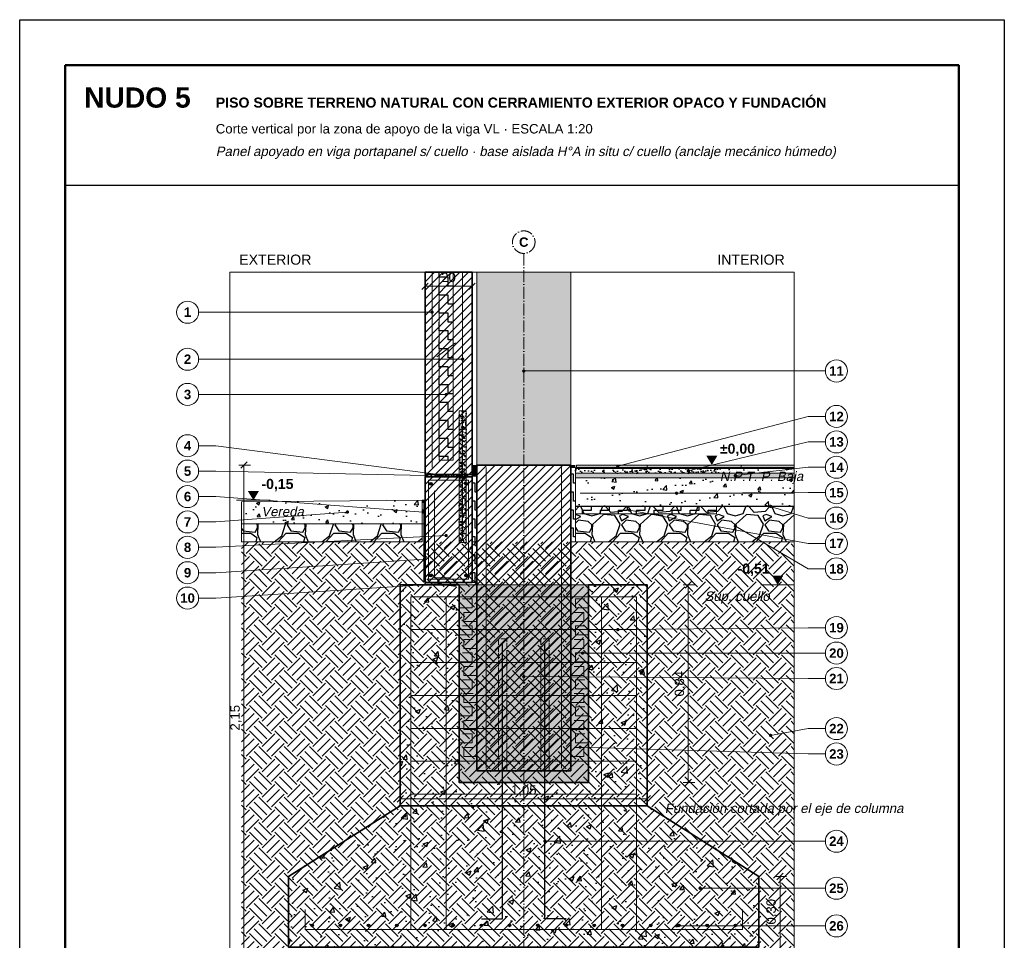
# Model space of a CAD drawing. Header units: millimetres. Extents: x 6 to 4194, y 6 to 5934.
# Tile 2 of 2: x 6 to 4194, y 2018 to 5934. Entities that reach past the tile are written whole.
import ezdxf
from ezdxf.enums import TextEntityAlignment as Align

# ---------------------------------------------------------------- set-up
doc = ezdxf.new("R2010")
doc.units = ezdxf.units.MM
doc.header["$LTSCALE"] = 20
doc.linetypes.add('DASHDOT', pattern=[3.556, 2.54, -0.508, 0, -0.508])
doc.linetypes.add('DASHED', pattern=[1.524, 1.27, -0.254])
for name, color, linetype in [('A-AISLACION-EPS', 50, 'Continuous'), ('A-ARMADURAS', 14, 'Continuous'), ('A-BARRERAS-MEMBRANAS', 7, 'Continuous'), ('A-CONTORNOS', 7, 'Continuous'), ('A-GROUT', 251, 'Continuous'), ('A-HORMIGON-INSITU', 33, 'Continuous'), ('A-HORMIGON-PREMOLDEADO', 8, 'Continuous'), ('A-HORMIGON-SIMPLE', 9, 'Continuous'), ('A-MORTERO-CARPETAS', 252, 'Continuous'), ('A-NEOPRENO-SELLADORES', 7, 'Continuous'), ('A-PROYECCION-OCULTO', 8, 'DASHED'), ('A-SOLADOS', 31, 'Continuous'), ('A-TERRENO', 32, 'Continuous'), ('A-TOSCA', 42, 'Continuous'), ('A-VISTA', 8, 'Continuous'), ('X-COTAS', 3, 'Continuous'), ('X-EJES', 1, 'DASHDOT'), ('X-MARCO', 7, 'Continuous'), ('X-NIVELES', 7, 'Continuous'), ('X-REFERENCIAS', 1, 'Continuous'), ('X-TEXTOS', 7, 'Continuous')]:
    doc.layers.add(name, color=color, linetype=linetype)
doc.styles.add('ARIAL', font='arial.ttf')
doc.styles.add('ARIAL-B', font='arialbd.ttf')

msp = doc.modelspace()

# ---------------------------------------------------------------- hatches: boundary and pattern name
at = {"layer": 'A-AISLACION-EPS'}
h = msp.add_hatch(dxfattribs=at)
h.set_pattern_fill('ZIGZAG', color=256, scale=6, angle=90)
h.paths.add_polyline_path([(1790, 4860), (1790, 4060), (1850, 4060), (1850, 4860)])
h = msp.add_hatch(dxfattribs=at)
h.set_pattern_fill('ZIGZAG', color=256, scale=6, angle=90)
h.paths.add_polyline_path([(1930, 3713), (1950, 3713), (1950, 4030), (1930, 4030)])
h = msp.add_hatch(dxfattribs=at)
h.set_pattern_fill('ZIGZAG', color=256, scale=6, angle=90)
h.paths.add_polyline_path([(2350, 3713), (2370, 3713), (2370, 4030), (2350, 4030)])
h = msp.add_hatch(dxfattribs=at)
h.set_pattern_fill('ZIGZAG', color=256, scale=6, angle=90)
h.paths.add_polyline_path([(1718, 3790), (1726, 3790), (1726, 3890), (1718, 3890)])
h = msp.add_hatch(dxfattribs=at)
h.set_pattern_fill('ZIGZAG', color=256, scale=6)
h.paths.add_polyline_path([(2370, 3833), (2970, 3833), (2970, 3863), (2370, 3863)])
h = msp.add_hatch(dxfattribs=at)
h.set_pattern_fill('ZIGZAG', color=256, scale=6, angle=90)
h.paths.add_polyline_path([(1930, 3540), (1950, 3540), (1950, 3713), (1930, 3713)])
at = {"layer": 'A-ARMADURAS'}
h = msp.add_hatch(color=256, dxfattribs=at)
h.dxf.hatch_style = 1
h.paths.add_polyline_path([(1761, 3960), (1760.7, 3961.9), (1759.9, 3963.5), (1758.5, 3964.9), (1756.9, 3965.7), (1755, 3966), (1753.1, 3965.7), (1751.5, 3964.9), (1750.1, 3963.5), (1749.3, 3961.9), (1749, 3960), (1749.3, 3958.1), (1750.1, 3956.5), (1751.5, 3955.1), (1753.1, 3954.3), (1755, 3954), (1756.9, 3954.3), (1758.5, 3955.1), (1759.9, 3956.5), (1760.7, 3958.1)])
h = msp.add_hatch(color=256, dxfattribs=at)
h.dxf.hatch_style = 1
h.paths.add_polyline_path([(1911, 3960), (1910.7, 3961.9), (1909.9, 3963.5), (1908.5, 3964.9), (1906.9, 3965.7), (1905, 3966), (1903.1, 3965.7), (1901.5, 3964.9), (1900.1, 3963.5), (1899.3, 3961.9), (1899, 3960), (1899.3, 3958.1), (1900.1, 3956.5), (1901.5, 3955.1), (1903.1, 3954.3), (1905, 3954), (1906.9, 3954.3), (1908.5, 3955.1), (1909.9, 3956.5), (1910.7, 3958.1)])
h = msp.add_hatch(color=256, dxfattribs=at)
h.dxf.hatch_style = 1
h.paths.add_polyline_path([(1761, 3570), (1760.7, 3571.9), (1759.9, 3573.5), (1758.5, 3574.9), (1756.9, 3575.7), (1755, 3576), (1753.1, 3575.7), (1751.5, 3574.9), (1750.1, 3573.5), (1749.3, 3571.9), (1749, 3570), (1749.3, 3568.1), (1750.1, 3566.5), (1751.5, 3565.1), (1753.1, 3564.3), (1755, 3564), (1756.9, 3564.3), (1758.5, 3565.1), (1759.9, 3566.5), (1760.7, 3568.1)])
h = msp.add_hatch(color=256, dxfattribs=at)
h.dxf.hatch_style = 1
h.paths.add_polyline_path([(1911, 3570), (1910.7, 3571.9), (1909.9, 3573.5), (1908.5, 3574.9), (1906.9, 3575.7), (1905, 3576), (1903.1, 3575.7), (1901.5, 3574.9), (1900.1, 3573.5), (1899.3, 3571.9), (1899, 3570), (1899.3, 3568.1), (1900.1, 3566.5), (1901.5, 3565.1), (1903.1, 3564.3), (1905, 3564), (1906.9, 3564.3), (1908.5, 3565.1), (1909.9, 3566.5), (1910.7, 3568.1)])
h = msp.add_hatch(color=256, dxfattribs=at)
h.dxf.hatch_style = 1
h.paths.add_polyline_path([(1255.6, 2082), (1255.3, 2083.7), (1254.5, 2085.3), (1253.3, 2086.5), (1251.7, 2087.3), (1250, 2087.6), (1248.3, 2087.3), (1246.7, 2086.5), (1245.5, 2085.3), (1244.7, 2083.7), (1244.4, 2082), (1244.7, 2080.3), (1245.5, 2078.7), (1246.7, 2077.5), (1248.3, 2076.7), (1250, 2076.4), (1251.7, 2076.7), (1253.3, 2077.5), (1254.5, 2078.7), (1255.3, 2080.3)])
h = msp.add_hatch(color=256, dxfattribs=at)
h.dxf.hatch_style = 1
h.paths.add_polyline_path([(1375.6, 2082), (1375.3, 2083.7), (1374.5, 2085.3), (1373.3, 2086.5), (1371.7, 2087.3), (1370, 2087.6), (1368.3, 2087.3), (1366.7, 2086.5), (1365.5, 2085.3), (1364.7, 2083.7), (1364.4, 2082), (1364.7, 2080.3), (1365.5, 2078.7), (1366.7, 2077.5), (1368.3, 2076.7), (1370, 2076.4), (1371.7, 2076.7), (1373.3, 2077.5), (1374.5, 2078.7), (1375.3, 2080.3)])
h = msp.add_hatch(color=256, dxfattribs=at)
h.dxf.hatch_style = 1
h.paths.add_polyline_path([(1495.6, 2082), (1495.3, 2083.7), (1494.5, 2085.3), (1493.3, 2086.5), (1491.7, 2087.3), (1490, 2087.6), (1488.3, 2087.3), (1486.7, 2086.5), (1485.5, 2085.3), (1484.7, 2083.7), (1484.4, 2082), (1484.7, 2080.3), (1485.5, 2078.7), (1486.7, 2077.5), (1488.3, 2076.7), (1490, 2076.4), (1491.7, 2076.7), (1493.3, 2077.5), (1494.5, 2078.7), (1495.3, 2080.3)])
h = msp.add_hatch(color=256, dxfattribs=at)
h.dxf.hatch_style = 1
h.paths.add_polyline_path([(1615.6, 2082), (1615.3, 2083.7), (1614.5, 2085.3), (1613.3, 2086.5), (1611.7, 2087.3), (1610, 2087.6), (1608.3, 2087.3), (1606.7, 2086.5), (1605.5, 2085.3), (1604.7, 2083.7), (1604.4, 2082), (1604.7, 2080.3), (1605.5, 2078.7), (1606.7, 2077.5), (1608.3, 2076.7), (1610, 2076.4), (1611.7, 2076.7), (1613.3, 2077.5), (1614.5, 2078.7), (1615.3, 2080.3)])
h = msp.add_hatch(color=256, dxfattribs=at)
h.dxf.hatch_style = 1
h.paths.add_polyline_path([(1735.6, 2082), (1735.3, 2083.7), (1734.5, 2085.3), (1733.3, 2086.5), (1731.7, 2087.3), (1730, 2087.6), (1728.3, 2087.3), (1726.7, 2086.5), (1725.5, 2085.3), (1724.7, 2083.7), (1724.4, 2082), (1724.7, 2080.3), (1725.5, 2078.7), (1726.7, 2077.5), (1728.3, 2076.7), (1730, 2076.4), (1731.7, 2076.7), (1733.3, 2077.5), (1734.5, 2078.7), (1735.3, 2080.3)])
h = msp.add_hatch(color=256, dxfattribs=at)
h.dxf.hatch_style = 1
h.paths.add_polyline_path([(1855.6, 2082), (1855.3, 2083.7), (1854.5, 2085.3), (1853.3, 2086.5), (1851.7, 2087.3), (1850, 2087.6), (1848.3, 2087.3), (1846.7, 2086.5), (1845.5, 2085.3), (1844.7, 2083.7), (1844.4, 2082), (1844.7, 2080.3), (1845.5, 2078.7), (1846.7, 2077.5), (1848.3, 2076.7), (1850, 2076.4), (1851.7, 2076.7), (1853.3, 2077.5), (1854.5, 2078.7), (1855.3, 2080.3)])
h = msp.add_hatch(color=256, dxfattribs=at)
h.dxf.hatch_style = 1
h.paths.add_polyline_path([(1975.6, 2082), (1975.3, 2083.7), (1974.5, 2085.3), (1973.3, 2086.5), (1971.7, 2087.3), (1970, 2087.6), (1968.3, 2087.3), (1966.7, 2086.5), (1965.5, 2085.3), (1964.7, 2083.7), (1964.4, 2082), (1964.7, 2080.3), (1965.5, 2078.7), (1966.7, 2077.5), (1968.3, 2076.7), (1970, 2076.4), (1971.7, 2076.7), (1973.3, 2077.5), (1974.5, 2078.7), (1975.3, 2080.3)])
h = msp.add_hatch(color=256, dxfattribs=at)
h.dxf.hatch_style = 1
h.paths.add_polyline_path([(2095.6, 2082), (2095.3, 2083.7), (2094.5, 2085.3), (2093.3, 2086.5), (2091.7, 2087.3), (2090, 2087.6), (2088.3, 2087.3), (2086.7, 2086.5), (2085.5, 2085.3), (2084.7, 2083.7), (2084.4, 2082), (2084.7, 2080.3), (2085.5, 2078.7), (2086.7, 2077.5), (2088.3, 2076.7), (2090, 2076.4), (2091.7, 2076.7), (2093.3, 2077.5), (2094.5, 2078.7), (2095.3, 2080.3)])
h = msp.add_hatch(color=256, dxfattribs=at)
h.dxf.hatch_style = 1
h.paths.add_polyline_path([(2215.6, 2082), (2215.3, 2083.7), (2214.5, 2085.3), (2213.3, 2086.5), (2211.7, 2087.3), (2210, 2087.6), (2208.3, 2087.3), (2206.7, 2086.5), (2205.5, 2085.3), (2204.7, 2083.7), (2204.4, 2082), (2204.7, 2080.3), (2205.5, 2078.7), (2206.7, 2077.5), (2208.3, 2076.7), (2210, 2076.4), (2211.7, 2076.7), (2213.3, 2077.5), (2214.5, 2078.7), (2215.3, 2080.3)])
h = msp.add_hatch(color=256, dxfattribs=at)
h.dxf.hatch_style = 1
h.paths.add_polyline_path([(2335.6, 2082), (2335.3, 2083.7), (2334.5, 2085.3), (2333.3, 2086.5), (2331.7, 2087.3), (2330, 2087.6), (2328.3, 2087.3), (2326.7, 2086.5), (2325.5, 2085.3), (2324.7, 2083.7), (2324.4, 2082), (2324.7, 2080.3), (2325.5, 2078.7), (2326.7, 2077.5), (2328.3, 2076.7), (2330, 2076.4), (2331.7, 2076.7), (2333.3, 2077.5), (2334.5, 2078.7), (2335.3, 2080.3)])
h = msp.add_hatch(color=256, dxfattribs=at)
h.dxf.hatch_style = 1
h.paths.add_polyline_path([(2455.6, 2082), (2455.3, 2083.7), (2454.5, 2085.3), (2453.3, 2086.5), (2451.7, 2087.3), (2450, 2087.6), (2448.3, 2087.3), (2446.7, 2086.5), (2445.5, 2085.3), (2444.7, 2083.7), (2444.4, 2082), (2444.7, 2080.3), (2445.5, 2078.7), (2446.7, 2077.5), (2448.3, 2076.7), (2450, 2076.4), (2451.7, 2076.7), (2453.3, 2077.5), (2454.5, 2078.7), (2455.3, 2080.3)])
h = msp.add_hatch(color=256, dxfattribs=at)
h.dxf.hatch_style = 1
h.paths.add_polyline_path([(2575.6, 2082), (2575.3, 2083.7), (2574.5, 2085.3), (2573.3, 2086.5), (2571.7, 2087.3), (2570, 2087.6), (2568.3, 2087.3), (2566.7, 2086.5), (2565.5, 2085.3), (2564.7, 2083.7), (2564.4, 2082), (2564.7, 2080.3), (2565.5, 2078.7), (2566.7, 2077.5), (2568.3, 2076.7), (2570, 2076.4), (2571.7, 2076.7), (2573.3, 2077.5), (2574.5, 2078.7), (2575.3, 2080.3)])
h = msp.add_hatch(color=256, dxfattribs=at)
h.dxf.hatch_style = 1
h.paths.add_polyline_path([(2695.6, 2082), (2695.3, 2083.7), (2694.5, 2085.3), (2693.3, 2086.5), (2691.7, 2087.3), (2690, 2087.6), (2688.3, 2087.3), (2686.7, 2086.5), (2685.5, 2085.3), (2684.7, 2083.7), (2684.4, 2082), (2684.7, 2080.3), (2685.5, 2078.7), (2686.7, 2077.5), (2688.3, 2076.7), (2690, 2076.4), (2691.7, 2076.7), (2693.3, 2077.5), (2694.5, 2078.7), (2695.3, 2080.3)])
h = msp.add_hatch(color=256, dxfattribs=at)
h.dxf.hatch_style = 1
h.paths.add_polyline_path([(2815.6, 2082), (2815.3, 2083.7), (2814.5, 2085.3), (2813.3, 2086.5), (2811.7, 2087.3), (2810, 2087.6), (2808.3, 2087.3), (2806.7, 2086.5), (2805.5, 2085.3), (2804.7, 2083.7), (2804.4, 2082), (2804.7, 2080.3), (2805.5, 2078.7), (2806.7, 2077.5), (2808.3, 2076.7), (2810, 2076.4), (2811.7, 2076.7), (2813.3, 2077.5), (2814.5, 2078.7), (2815.3, 2080.3)])
h = msp.add_hatch(color=256, dxfattribs=at)
h.dxf.hatch_style = 1
h.paths.add_polyline_path([(2935.6, 2082), (2935.3, 2083.7), (2934.5, 2085.3), (2933.3, 2086.5), (2931.7, 2087.3), (2930, 2087.6), (2928.3, 2087.3), (2926.7, 2086.5), (2925.5, 2085.3), (2924.7, 2083.7), (2924.4, 2082), (2924.7, 2080.3), (2925.5, 2078.7), (2926.7, 2077.5), (2928.3, 2076.7), (2930, 2076.4), (2931.7, 2076.7), (2933.3, 2077.5), (2934.5, 2078.7), (2935.3, 2080.3)])
h = msp.add_hatch(color=256, dxfattribs=at)
h.dxf.hatch_style = 1
h.paths.add_polyline_path([(3055.6, 2082), (3055.3, 2083.7), (3054.5, 2085.3), (3053.3, 2086.5), (3051.7, 2087.3), (3050, 2087.6), (3048.3, 2087.3), (3046.7, 2086.5), (3045.5, 2085.3), (3044.7, 2083.7), (3044.4, 2082), (3044.7, 2080.3), (3045.5, 2078.7), (3046.7, 2077.5), (3048.3, 2076.7), (3050, 2076.4), (3051.7, 2076.7), (3053.3, 2077.5), (3054.5, 2078.7), (3055.3, 2080.3)])
at = {"layer": 'A-BARRERAS-MEMBRANAS', "true_color": 0x000000}
h = msp.add_hatch(color=18, dxfattribs=at)
h.dxf.hatch_style = 1
h.paths.add_polyline_path([(2370, 3863), (3300, 3863), (3300, 3865), (2370, 3865)])
at = {"layer": 'A-GROUT'}
h = msp.add_hatch(dxfattribs=at)
h.set_pattern_fill('AR-SAND', color=256, scale=0.4)
h.paths.add_polyline_path([(1875, 3710), (1905, 3710), (1905, 4270), (1875, 4270)])
h = msp.add_hatch(dxfattribs=at)
h.set_pattern_fill('AR-SAND', color=256, scale=0.4)
h.paths.add_polyline_path([(1875, 2690), (2425, 2690), (2425, 3530), (1875, 3530)])
at = {"layer": 'A-HORMIGON-INSITU'}
h = msp.add_hatch(dxfattribs=at)
h.set_pattern_fill('AR-CONC', color=256, scale=1.2)
h.paths.add_polyline_path([(1625, 2590), (2675, 2590), (2675, 3530), (2425, 3530), (2425, 2690), (1875, 2690), (1875, 3530), (1625, 3530)])
h = msp.add_hatch(dxfattribs=at)
h.set_pattern_fill('AR-CONC', color=256, scale=1.2)
h.paths.add_polyline_path([(1150, 1990), (3150, 1990), (3150, 2290), (2675, 2590), (1625, 2590), (1150, 2290)])
at = {"layer": 'A-HORMIGON-PREMOLDEADO'}
h = msp.add_hatch(dxfattribs=at)
h.set_pattern_fill('ANSI31', color=256, scale=8)
h.paths.add_polyline_path([(1730, 4860), (1730, 4000), (1930, 4000), (1930, 4860)])
h = msp.add_hatch(dxfattribs=at)
h.set_pattern_fill('ANSI31', color=256, scale=8)
h.paths.add_polyline_path([(1950, 2740), (2350, 2740), (2350, 4040), (1950, 4040)])
h = msp.add_hatch(dxfattribs=at)
h.set_pattern_fill('ANSI31', color=256, scale=8)
h.paths.add_polyline_path([(1730, 3540), (1930, 3540), (1930, 3990), (1730, 3990)])
at = {"layer": 'A-HORMIGON-SIMPLE'}
h = msp.add_hatch(dxfattribs=at)
h.set_pattern_fill('AR-CONC', color=256, scale=0.8)
h.paths.add_polyline_path([(2370, 3865), (3300, 3865), (3300, 3985), (2370, 3985)])
h = msp.add_hatch(dxfattribs=at)
h.set_pattern_fill('AR-CONC', color=256, scale=0.8)
h.paths.add_polyline_path([(950, 3790), (1718, 3790), (1718, 3890), (950, 3883)])
at = {"layer": 'A-MORTERO-CARPETAS'}
h = msp.add_hatch(dxfattribs=at)
h.set_pattern_fill('AR-SAND', color=256, scale=0.6)
h.paths.add_polyline_path([(2370, 4005), (3300, 4005), (3300, 4025), (2370, 4025)])
at = {"layer": 'A-MORTERO-CARPETAS', "true_color": 0x8d8d8d}
h = msp.add_hatch(color=252, dxfattribs=at)
h.dxf.hatch_style = 1
h.paths.add_polyline_path([(2375, 4025), (3300, 4025), (3300, 4030), (2375, 4030)])
at = {"layer": 'A-MORTERO-CARPETAS'}
h = msp.add_hatch(dxfattribs=at)
h.set_pattern_fill('AR-SAND', color=256, scale=0.6)
h.paths.add_polyline_path([(1730, 3990), (1930, 3990), (1930, 4000), (1730, 4000)])
h = msp.add_hatch(dxfattribs=at)
h.set_pattern_fill('AR-SAND', color=256, scale=0.4)
h.paths.add_polyline_path([(2370, 3985), (3300, 3985), (3300, 4005), (2370, 4005)])
at = {"layer": 'A-NEOPRENO-SELLADORES', "true_color": 0x111111}
h = msp.add_hatch(color=250, dxfattribs=at)
h.dxf.hatch_style = 1
h.paths.add_polyline_path([(1930, 3990), (1950, 3990), (1950, 4040), (1930, 4040)])
h = msp.add_hatch(color=250, dxfattribs=at)
h.dxf.hatch_style = 1
h.paths.add_polyline_path([(1930, 4030), (1950, 4030), (1950, 4040), (1930, 4040)])
h = msp.add_hatch(color=250, dxfattribs=at)
h.dxf.hatch_style = 1
h.paths.add_polyline_path([(2350, 4030), (2370, 4030), (2370, 4040), (2350, 4040)])
h = msp.add_hatch(color=250, dxfattribs=at)
h.dxf.hatch_style = 1
h.paths.add_polyline_path([(1730, 3990), (1744, 3990), (1744, 4000), (1730, 4000)])
h = msp.add_hatch(color=250, dxfattribs=at)
h.dxf.hatch_style = 1
h.paths.add_polyline_path([(1770, 3990), (1810, 3990), (1810, 4000), (1770, 4000)])
h = msp.add_hatch(color=250, dxfattribs=at)
h.dxf.hatch_style = 1
h.paths.add_polyline_path([(1718, 3878), (1726, 3878), (1726, 3890), (1718, 3890)])
h = msp.add_hatch(color=250, dxfattribs=at)
h.dxf.hatch_style = 1
h.paths.add_polyline_path([(1730, 3530), (1875, 3530), (1875, 3540), (1730, 3540)])
at = {"layer": 'A-SOLADOS', "true_color": 0xcdbb9c}
h = msp.add_hatch(color=9, dxfattribs=at)
h.dxf.hatch_style = 1
h.paths.add_polyline_path([(2375, 4030), (3300, 4030), (3300, 4040), (2375, 4040)])
at = {"layer": 'A-TERRENO'}
h = msp.add_hatch(dxfattribs=at)
h.set_pattern_fill('EARTH', color=256, scale=12, angle=45)
h.paths.add_polyline_path([(950, 1860), (3300, 1860), (3300, 3713), (950, 3713)])
at = {"layer": 'A-TOSCA'}
h = msp.add_hatch(dxfattribs=at)
h.set_pattern_fill('GRAVEL', color=256, scale=8)
h.paths.add_polyline_path([(2370, 3713), (3300, 3713), (3300, 3863), (2370, 3863)])
h = msp.add_hatch(dxfattribs=at)
h.set_pattern_fill('GRAVEL', color=256, scale=8)
h.paths.add_polyline_path([(950, 3713), (1718, 3713), (1718, 3790), (950, 3790)])
at = {"layer": 'A-VISTA', "true_color": 0xeceeef}
h = msp.add_hatch(color=7, dxfattribs=at)
h.dxf.hatch_style = 1
h.paths.add_polyline_path([(1950, 4860), (1950, 4040), (2350, 4040), (2350, 4860)])
at = {"layer": 'X-NIVELES'}
h = msp.add_hatch(color=7, dxfattribs=at)
h.dxf.hatch_style = 1
h.paths.add_polyline_path([(2950, 4040), (2926, 4080), (2974, 4080)])
h = msp.add_hatch(color=7, dxfattribs=at)
h.dxf.hatch_style = 1
h.paths.add_polyline_path([(1000, 3890), (976, 3930), (1024, 3930)])
h = msp.add_hatch(color=7, dxfattribs=at)
h.dxf.hatch_style = 1
h.paths.add_polyline_path([(3230, 3530), (3206, 3570), (3254, 3570)])
at = {"layer": 'X-REFERENCIAS'}
h = msp.add_hatch(color=7, dxfattribs=at)
h.dxf.hatch_style = 1
h.paths.add_polyline_path([(1767, 4690), (1766.7, 4692.2), (1765.7, 4694.1), (1764.1, 4695.7), (1762.2, 4696.7), (1760, 4697), (1757.8, 4696.7), (1755.9, 4695.7), (1754.3, 4694.1), (1753.3, 4692.2), (1753, 4690), (1753.3, 4687.8), (1754.3, 4685.9), (1755.9, 4684.3), (1757.8, 4683.3), (1760, 4683), (1762.2, 4683.3), (1764.1, 4684.3), (1765.7, 4685.9), (1766.7, 4687.8)])
h = msp.add_hatch(color=7, dxfattribs=at)
h.dxf.hatch_style = 1
h.paths.add_polyline_path([(1897, 4490), (1896.7, 4492.2), (1895.7, 4494.1), (1894.1, 4495.7), (1892.2, 4496.7), (1890, 4497), (1887.8, 4496.7), (1885.9, 4495.7), (1884.3, 4494.1), (1883.3, 4492.2), (1883, 4490), (1883.3, 4487.8), (1884.3, 4485.9), (1885.9, 4484.3), (1887.8, 4483.3), (1890, 4483), (1892.2, 4483.3), (1894.1, 4484.3), (1895.7, 4485.9), (1896.7, 4487.8)])
h = msp.add_hatch(color=7, dxfattribs=at)
h.dxf.hatch_style = 1
h.paths.add_polyline_path([(2157, 4440), (2156.7, 4442.2), (2155.7, 4444.1), (2154.1, 4445.7), (2152.2, 4446.7), (2150, 4447), (2147.8, 4446.7), (2145.9, 4445.7), (2144.3, 4444.1), (2143.3, 4442.2), (2143, 4440), (2143.3, 4437.8), (2144.3, 4435.9), (2145.9, 4434.3), (2147.8, 4433.3), (2150, 4433), (2152.2, 4433.3), (2154.1, 4434.3), (2155.7, 4435.9), (2156.7, 4437.8)])
h = msp.add_hatch(color=7, dxfattribs=at)
h.dxf.hatch_style = 1
h.paths.add_polyline_path([(1827, 4340), (1826.7, 4342.2), (1825.7, 4344.1), (1824.1, 4345.7), (1822.2, 4346.7), (1820, 4347), (1817.8, 4346.7), (1815.9, 4345.7), (1814.3, 4344.1), (1813.3, 4342.2), (1813, 4340), (1813.3, 4337.8), (1814.3, 4335.9), (1815.9, 4334.3), (1817.8, 4333.3), (1820, 4333), (1822.2, 4333.3), (1824.1, 4334.3), (1825.7, 4335.9), (1826.7, 4337.8)])
h = msp.add_hatch(color=7, dxfattribs=at)
h.dxf.hatch_style = 1
h.paths.add_polyline_path([(2557, 4035), (2556.7, 4037.2), (2555.7, 4039.1), (2554.1, 4040.7), (2552.2, 4041.7), (2550, 4042), (2547.8, 4041.7), (2545.9, 4040.7), (2544.3, 4039.1), (2543.3, 4037.2), (2543, 4035), (2543.3, 4032.8), (2544.3, 4030.9), (2545.9, 4029.3), (2547.8, 4028.3), (2550, 4028), (2552.2, 4028.3), (2554.1, 4029.3), (2555.7, 4030.9), (2556.7, 4032.8)])
h = msp.add_hatch(color=7, dxfattribs=at)
h.dxf.hatch_style = 1
h.paths.add_polyline_path([(2857, 4015), (2856.7, 4017.2), (2855.7, 4019.1), (2854.1, 4020.7), (2852.2, 4021.7), (2850, 4022), (2847.8, 4021.7), (2845.9, 4020.7), (2844.3, 4019.1), (2843.3, 4017.2), (2843, 4015), (2843.3, 4012.8), (2844.3, 4010.9), (2845.9, 4009.3), (2847.8, 4008.3), (2850, 4008), (2852.2, 4008.3), (2854.1, 4009.3), (2855.7, 4010.9), (2856.7, 4012.8)])
h = msp.add_hatch(color=7, dxfattribs=at)
h.dxf.hatch_style = 1
h.paths.add_polyline_path([(1744, 3995), (1743.7, 3997.2), (1742.7, 3999.1), (1741.1, 4000.7), (1739.2, 4001.7), (1737, 4002), (1734.8, 4001.7), (1732.9, 4000.7), (1731.3, 3999.1), (1730.3, 3997.2), (1730, 3995), (1730.3, 3992.8), (1731.3, 3990.9), (1732.9, 3989.3), (1734.8, 3988.3), (1737, 3988), (1739.2, 3988.3), (1741.1, 3989.3), (1742.7, 3990.9), (1743.7, 3992.8)])
h = msp.add_hatch(color=7, dxfattribs=at)
h.dxf.hatch_style = 1
h.paths.add_polyline_path([(1827, 3995), (1826.7, 3997.2), (1825.7, 3999.1), (1824.1, 4000.7), (1822.2, 4001.7), (1820, 4002), (1817.8, 4001.7), (1815.9, 4000.7), (1814.3, 3999.1), (1813.3, 3997.2), (1813, 3995), (1813.3, 3992.8), (1814.3, 3990.9), (1815.9, 3989.3), (1817.8, 3988.3), (1820, 3988), (1822.2, 3988.3), (1824.1, 3989.3), (1825.7, 3990.9), (1826.7, 3992.8)])
h = msp.add_hatch(color=7, dxfattribs=at)
h.dxf.hatch_style = 1
h.paths.add_polyline_path([(3057, 3995), (3056.7, 3997.2), (3055.7, 3999.1), (3054.1, 4000.7), (3052.2, 4001.7), (3050, 4002), (3047.8, 4001.7), (3045.9, 4000.7), (3044.3, 3999.1), (3043.3, 3997.2), (3043, 3995), (3043.3, 3992.8), (3044.3, 3990.9), (3045.9, 3989.3), (3047.8, 3988.3), (3050, 3988), (3052.2, 3988.3), (3054.1, 3989.3), (3055.7, 3990.9), (3056.7, 3992.8)])
h = msp.add_hatch(color=7, dxfattribs=at)
h.dxf.hatch_style = 1
h.paths.add_polyline_path([(2807, 3920), (2806.7, 3922.2), (2805.7, 3924.1), (2804.1, 3925.7), (2802.2, 3926.7), (2800, 3927), (2797.8, 3926.7), (2795.9, 3925.7), (2794.3, 3924.1), (2793.3, 3922.2), (2793, 3920), (2793.3, 3917.8), (2794.3, 3915.9), (2795.9, 3914.3), (2797.8, 3913.3), (2800, 3913), (2802.2, 3913.3), (2804.1, 3914.3), (2805.7, 3915.9), (2806.7, 3917.8)])
h = msp.add_hatch(color=7, dxfattribs=at)
h.dxf.hatch_style = 1
h.paths.add_polyline_path([(2607, 3848), (2606.7, 3850.2), (2605.7, 3852.1), (2604.1, 3853.7), (2602.2, 3854.7), (2600, 3855), (2597.8, 3854.7), (2595.9, 3853.7), (2594.3, 3852.1), (2593.3, 3850.2), (2593, 3848), (2593.3, 3845.8), (2594.3, 3843.9), (2595.9, 3842.3), (2597.8, 3841.3), (2600, 3841), (2602.2, 3841.3), (2604.1, 3842.3), (2605.7, 3843.9), (2606.7, 3845.8)])
h = msp.add_hatch(color=7, dxfattribs=at)
h.dxf.hatch_style = 1
h.paths.add_polyline_path([(3207, 3864), (3206.7, 3866.2), (3205.7, 3868.1), (3204.1, 3869.7), (3202.2, 3870.7), (3200, 3871), (3197.8, 3870.7), (3195.9, 3869.7), (3194.3, 3868.1), (3193.3, 3866.2), (3193, 3864), (3193.3, 3861.8), (3194.3, 3859.9), (3195.9, 3858.3), (3197.8, 3857.3), (3200, 3857), (3202.2, 3857.3), (3204.1, 3858.3), (3205.7, 3859.9), (3206.7, 3861.8)])
h = msp.add_hatch(color=7, dxfattribs=at)
h.dxf.hatch_style = 1
h.paths.add_polyline_path([(1407, 3840), (1406.7, 3842.2), (1405.7, 3844.1), (1404.1, 3845.7), (1402.2, 3846.7), (1400, 3847), (1397.8, 3846.7), (1395.9, 3845.7), (1394.3, 3844.1), (1393.3, 3842.2), (1393, 3840), (1393.3, 3837.8), (1394.3, 3835.9), (1395.9, 3834.3), (1397.8, 3833.3), (1400, 3833), (1402.2, 3833.3), (1404.1, 3834.3), (1405.7, 3835.9), (1406.7, 3837.8)])
h = msp.add_hatch(color=7, dxfattribs=at)
h.dxf.hatch_style = 1
h.paths.add_polyline_path([(1729, 3840), (1728.7, 3842.2), (1727.7, 3844.1), (1726.1, 3845.7), (1724.2, 3846.7), (1722, 3847), (1719.8, 3846.7), (1717.9, 3845.7), (1716.3, 3844.1), (1715.3, 3842.2), (1715, 3840), (1715.3, 3837.8), (1716.3, 3835.9), (1717.9, 3834.3), (1719.8, 3833.3), (1722, 3833), (1724.2, 3833.3), (1726.1, 3834.3), (1727.7, 3835.9), (1728.7, 3837.8)])
h = msp.add_hatch(color=7, dxfattribs=at)
h.dxf.hatch_style = 1
h.paths.add_polyline_path([(3057, 3780), (3056.7, 3782.2), (3055.7, 3784.1), (3054.1, 3785.7), (3052.2, 3786.7), (3050, 3787), (3047.8, 3786.7), (3045.9, 3785.7), (3044.3, 3784.1), (3043.3, 3782.2), (3043, 3780), (3043.3, 3777.8), (3044.3, 3775.9), (3045.9, 3774.3), (3047.8, 3773.3), (3050, 3773), (3052.2, 3773.3), (3054.1, 3774.3), (3055.7, 3775.9), (3056.7, 3777.8)])
h = msp.add_hatch(color=7, dxfattribs=at)
h.dxf.hatch_style = 1
h.paths.add_polyline_path([(1827, 3740), (1826.7, 3742.2), (1825.7, 3744.1), (1824.1, 3745.7), (1822.2, 3746.7), (1820, 3747), (1817.8, 3746.7), (1815.9, 3745.7), (1814.3, 3744.1), (1813.3, 3742.2), (1813, 3740), (1813.3, 3737.8), (1814.3, 3735.9), (1815.9, 3734.3), (1817.8, 3733.3), (1820, 3733), (1822.2, 3733.3), (1824.1, 3734.3), (1825.7, 3735.9), (1826.7, 3737.8)])
h = msp.add_hatch(color=7, dxfattribs=at)
h.dxf.hatch_style = 1
h.paths.add_polyline_path([(1735, 3640), (1734.7, 3642.2), (1733.7, 3644.1), (1732.1, 3645.7), (1730.2, 3646.7), (1728, 3647), (1725.8, 3646.7), (1723.9, 3645.7), (1722.3, 3644.1), (1721.3, 3642.2), (1721, 3640), (1721.3, 3637.8), (1722.3, 3635.9), (1723.9, 3634.3), (1725.8, 3633.3), (1728, 3633), (1730.2, 3633.3), (1732.1, 3634.3), (1733.7, 3635.9), (1734.7, 3637.8)])
h = msp.add_hatch(color=7, dxfattribs=at)
h.dxf.hatch_style = 1
h.paths.add_polyline_path([(1797, 3535), (1796.7, 3537.2), (1795.7, 3539.1), (1794.1, 3540.7), (1792.2, 3541.7), (1790, 3542), (1787.8, 3541.7), (1785.9, 3540.7), (1784.3, 3539.1), (1783.3, 3537.2), (1783, 3535), (1783.3, 3532.8), (1784.3, 3530.9), (1785.9, 3529.3), (1787.8, 3528.3), (1790, 3528), (1792.2, 3528.3), (1794.1, 3529.3), (1795.7, 3530.9), (1796.7, 3532.8)])
h = msp.add_hatch(color=7, dxfattribs=at)
h.dxf.hatch_style = 1
h.paths.add_polyline_path([(2557, 3340), (2556.7, 3342.2), (2555.7, 3344.1), (2554.1, 3345.7), (2552.2, 3346.7), (2550, 3347), (2547.8, 3346.7), (2545.9, 3345.7), (2544.3, 3344.1), (2543.3, 3342.2), (2543, 3340), (2543.3, 3337.8), (2544.3, 3335.9), (2545.9, 3334.3), (2547.8, 3333.3), (2550, 3333), (2552.2, 3333.3), (2554.1, 3334.3), (2555.7, 3335.9), (2556.7, 3337.8)])
h = msp.add_hatch(color=7, dxfattribs=at)
h.dxf.hatch_style = 1
h.paths.add_polyline_path([(2407, 3240), (2406.7, 3242.2), (2405.7, 3244.1), (2404.1, 3245.7), (2402.2, 3246.7), (2400, 3247), (2397.8, 3246.7), (2395.9, 3245.7), (2394.3, 3244.1), (2393.3, 3242.2), (2393, 3240), (2393.3, 3237.8), (2394.3, 3235.9), (2395.9, 3234.3), (2397.8, 3233.3), (2400, 3233), (2402.2, 3233.3), (2404.1, 3234.3), (2405.7, 3235.9), (2406.7, 3237.8)])
h = msp.add_hatch(color=7, dxfattribs=at)
h.dxf.hatch_style = 1
h.paths.add_polyline_path([(2157, 3140), (2156.7, 3142.2), (2155.7, 3144.1), (2154.1, 3145.7), (2152.2, 3146.7), (2150, 3147), (2147.8, 3146.7), (2145.9, 3145.7), (2144.3, 3144.1), (2143.3, 3142.2), (2143, 3140), (2143.3, 3137.8), (2144.3, 3135.9), (2145.9, 3134.3), (2147.8, 3133.3), (2150, 3133), (2152.2, 3133.3), (2154.1, 3134.3), (2155.7, 3135.9), (2156.7, 3137.8)])
h = msp.add_hatch(color=7, dxfattribs=at)
h.dxf.hatch_style = 1
h.paths.add_polyline_path([(3207, 2890), (3206.7, 2892.2), (3205.7, 2894.1), (3204.1, 2895.7), (3202.2, 2896.7), (3200, 2897), (3197.8, 2896.7), (3195.9, 2895.7), (3194.3, 2894.1), (3193.3, 2892.2), (3193, 2890), (3193.3, 2887.8), (3194.3, 2885.9), (3195.9, 2884.3), (3197.8, 2883.3), (3200, 2883), (3202.2, 2883.3), (3204.1, 2884.3), (3205.7, 2885.9), (3206.7, 2887.8)])
h = msp.add_hatch(color=7, dxfattribs=at)
h.dxf.hatch_style = 1
h.paths.add_polyline_path([(2397, 2840), (2396.7, 2842.2), (2395.7, 2844.1), (2394.1, 2845.7), (2392.2, 2846.7), (2390, 2847), (2387.8, 2846.7), (2385.9, 2845.7), (2384.3, 2844.1), (2383.3, 2842.2), (2383, 2840), (2383.3, 2837.8), (2384.3, 2835.9), (2385.9, 2834.3), (2387.8, 2833.3), (2390, 2833), (2392.2, 2833.3), (2394.1, 2834.3), (2395.7, 2835.9), (2396.7, 2837.8)])
h = msp.add_hatch(color=7, dxfattribs=at)
h.dxf.hatch_style = 1
h.paths.add_polyline_path([(2247, 2440), (2246.7, 2442.2), (2245.7, 2444.1), (2244.1, 2445.7), (2242.2, 2446.7), (2240, 2447), (2237.8, 2446.7), (2235.9, 2445.7), (2234.3, 2444.1), (2233.3, 2442.2), (2233, 2440), (2233.3, 2437.8), (2234.3, 2435.9), (2235.9, 2434.3), (2237.8, 2433.3), (2240, 2433), (2242.2, 2433.3), (2244.1, 2434.3), (2245.7, 2435.9), (2246.7, 2437.8)])
h = msp.add_hatch(color=7, dxfattribs=at)
h.dxf.hatch_style = 1
h.paths.add_polyline_path([(2907, 2240), (2906.7, 2242.2), (2905.7, 2244.1), (2904.1, 2245.7), (2902.2, 2246.7), (2900, 2247), (2897.8, 2246.7), (2895.9, 2245.7), (2894.3, 2244.1), (2893.3, 2242.2), (2893, 2240), (2893.3, 2237.8), (2894.3, 2235.9), (2895.9, 2234.3), (2897.8, 2233.3), (2900, 2233), (2902.2, 2233.3), (2904.1, 2234.3), (2905.7, 2235.9), (2906.7, 2237.8)])
h = msp.add_hatch(color=7, dxfattribs=at)
h.dxf.hatch_style = 1
h.paths.add_polyline_path([(2807, 2080), (2806.7, 2082.2), (2805.7, 2084.1), (2804.1, 2085.7), (2802.2, 2086.7), (2800, 2087), (2797.8, 2086.7), (2795.9, 2085.7), (2794.3, 2084.1), (2793.3, 2082.2), (2793, 2080), (2793.3, 2077.8), (2794.3, 2075.9), (2795.9, 2074.3), (2797.8, 2073.3), (2800, 2073), (2802.2, 2073.3), (2804.1, 2074.3), (2805.7, 2075.9), (2806.7, 2077.8)])

# ---------------------------------------------------------------- linework, layer by layer
at = {"layer": 'A-ARMADURAS', "lineweight": 13}
for points in [[(1760, 4030), (1760, 4860)], [(1890, 4030), (1890, 4860)], [(1990, 2750), (1990, 4030)], [(2310, 2750), (2310, 4030)], [(1745, 3555), (1915, 3555), (1915, 3975), (1745, 3975), (1745, 3555)], [(2390, 3920), (3300, 3920)], [(1670, 3480), (2630, 3480)], [(1670, 3340), (2630, 3340)], [(1670, 3200), (2630, 3200)], [(1670, 3060), (2630, 3060)], [(1670, 2920), (2630, 2920)], [(1670, 2780), (2630, 2780)], [(1670, 2640), (2630, 2640)]]:
    msp.add_lwpolyline(points, dxfattribs=at)
at = {"layer": 'A-ARMADURAS', "lineweight": 20}
for points in [[(1770, 3930), (1770, 3560), (1840, 3560)], [(1220, 2150), (1220, 2065), (3080, 2065), (3080, 2150)]]:
    msp.add_lwpolyline(points, dxfattribs=at)
at = {"layer": 'A-ARMADURAS', "lineweight": 18}
for points in [[(1710, 2065), (1670, 2065), (1670, 3480)], [(1860, 2065), (1820, 2065), (1820, 3480)], [(2440, 2065), (2480, 2065), (2480, 3480)], [(2590, 2065), (2630, 2065), (2630, 3480)], [(1875, 3433), (1930, 3433), (1930, 3471), (1890, 3471)], [(2425, 3433), (2370, 3433), (2370, 3471), (2410, 3471)], [(1950, 3375), (1895, 3375), (1895, 3413), (1935, 3413)], [(2350, 3375), (2405, 3375), (2405, 3413), (2365, 3413)], [(1875, 3318), (1930, 3318), (1930, 3356), (1890, 3356)], [(2425, 3318), (2370, 3318), (2370, 3356), (2410, 3356)], [(1950, 3260), (1895, 3260), (1895, 3298), (1935, 3298)], [(2350, 3260), (2405, 3260), (2405, 3298), (2365, 3298)], [(1875, 3203), (1930, 3203), (1930, 3241), (1890, 3241)], [(2425, 3203), (2370, 3203), (2370, 3241), (2410, 3241)], [(1950, 3145), (1895, 3145), (1895, 3183), (1935, 3183)], [(2350, 3145), (2405, 3145), (2405, 3183), (2365, 3183)], [(1875, 3088), (1930, 3088), (1930, 3126), (1890, 3126)], [(2425, 3088), (2370, 3088), (2370, 3126), (2410, 3126)], [(1950, 3030), (1895, 3030), (1895, 3068), (1935, 3068)], [(2350, 3030), (2405, 3030), (2405, 3068), (2365, 3068)], [(1875, 2973), (1930, 2973), (1930, 3011), (1890, 3011)], [(2425, 2973), (2370, 2973), (2370, 3011), (2410, 3011)], [(1950, 2915), (1895, 2915), (1895, 2953), (1935, 2953)], [(2350, 2915), (2405, 2915), (2405, 2953), (2365, 2953)], [(1875, 2858), (1930, 2858), (1930, 2896), (1890, 2896)], [(2425, 2858), (2370, 2858), (2370, 2896), (2410, 2896)], [(1950, 2800), (1895, 2800), (1895, 2838), (1935, 2838)], [(2350, 2800), (2405, 2800), (2405, 2838), (2365, 2838)]]:
    msp.add_lwpolyline(points, dxfattribs=at)
at = {"layer": 'A-ARMADURAS', "lineweight": 30}
for points in [[(1970, 2110), (2060, 2110), (2060, 3280)], [(2330, 2110), (2240, 2110), (2240, 3280)]]:
    msp.add_lwpolyline(points, dxfattribs=at)
at = {"layer": 'A-ARMADURAS'}
for centre, radius in [((1755, 3960), 6), ((1905, 3960), 6), ((1755, 3570), 6), ((1905, 3570), 6), ((1250, 2082), 5.6), ((1370, 2082), 5.6), ((1490, 2082), 5.6), ((1610, 2082), 5.6), ((1730, 2082), 5.6), ((1850, 2082), 5.6), ((1970, 2082), 5.6), ((2090, 2082), 5.6), ((2210, 2082), 5.6), ((2330, 2082), 5.6), ((2450, 2082), 5.6), ((2570, 2082), 5.6), ((2690, 2082), 5.6), ((2810, 2082), 5.6), ((2930, 2082), 5.6), ((3050, 2082), 5.6)]:
    msp.add_circle(centre, radius, dxfattribs=at)
at = {"layer": 'A-CONTORNOS', "lineweight": 35}
for points in [[(1730, 4860), (1730, 4000), (1930, 4000), (1930, 4860)], [(1950, 2740), (2350, 2740), (2350, 4040), (1950, 4040)], [(1730, 3540), (1930, 3540), (1930, 3990), (1730, 3990)], [(1625, 2590), (2675, 2590), (2675, 3530), (2425, 3530), (2425, 2690), (1875, 2690), (1875, 3530), (1625, 3530)], [(1150, 1990), (3150, 1990), (3150, 2290), (2675, 2590), (1625, 2590), (1150, 2290)]]:
    msp.add_lwpolyline(points, close=True, dxfattribs=at)
at = {"layer": 'A-CONTORNOS', "lineweight": 13}
for points in [[(1790, 4860), (1790, 4060), (1850, 4060), (1850, 4860)], [(1875, 3710), (1905, 3710), (1905, 4270), (1875, 4270)], [(1718, 3790), (1726, 3790), (1726, 3890), (1718, 3890)], [(2370, 3833), (2970, 3833), (2970, 3863), (2370, 3863)]]:
    msp.add_lwpolyline(points, close=True, dxfattribs=at)
at = {"layer": 'A-CONTORNOS', "lineweight": 18}
for points in [[(1780, 4500), (1860, 4560)], [(950, 3713), (1636, 3713)]]:
    msp.add_lwpolyline(points, dxfattribs=at)
at = {"layer": 'A-CONTORNOS', "lineweight": 30}
msp.add_lwpolyline([(1890, 3720), (1890, 4260)], dxfattribs=at)
at = {"layer": 'A-CONTORNOS', "lineweight": 18}
for points in [[(1930, 3713), (1950, 3713), (1950, 4030), (1930, 4030)], [(2350, 3713), (2370, 3713), (2370, 4030), (2350, 4030)], [(2370, 4005), (3300, 4005), (3300, 4025), (2370, 4025)], [(2375, 4030), (3300, 4030), (3300, 4040), (2375, 4040)], [(1730, 3990), (1930, 3990), (1930, 4000), (1730, 4000)], [(2370, 3985), (3300, 3985), (3300, 4005), (2370, 4005)], [(2370, 3865), (3300, 3865), (3300, 3985), (2370, 3985)], [(950, 3790), (1718, 3790), (1718, 3890), (950, 3883)], [(2370, 3713), (3300, 3713), (3300, 3863), (2370, 3863)], [(950, 3713), (1718, 3713), (1718, 3790), (950, 3790)], [(1930, 3540), (1950, 3540), (1950, 3713), (1930, 3713)], [(1875, 2690), (2425, 2690), (2425, 3530), (1875, 3530)]]:
    msp.add_lwpolyline(points, close=True, dxfattribs=at)
at = {"layer": 'A-CONTORNOS', "lineweight": 13}
for points in [[(2675, 4030), (2675, 4040)], [(3075, 4030), (3075, 4040)]]:
    msp.add_lwpolyline(points, dxfattribs=at)
at = {"layer": 'A-CONTORNOS', "lineweight": 50}
msp.add_lwpolyline([(1728, 3540), (1728, 3880)], dxfattribs=at)
at = {"layer": 'A-PROYECCION-OCULTO', "lineweight": 13}
for points in [[(2042, 2740), (2078, 2740), (2078, 3300), (2042, 3300)], [(2222, 2740), (2258, 2740), (2258, 3300), (2222, 3300)]]:
    msp.add_lwpolyline(points, close=True, dxfattribs=at)
at = {"layer": 'A-VISTA', "lineweight": 13}
msp.add_lwpolyline([(1950, 4860), (1950, 4040), (2350, 4040), (2350, 4860)], close=True, dxfattribs=at)
at = {"layer": 'X-COTAS', "lineweight": 13}
for points in [[(1730, 4822), (1730, 4778)], [(1930, 4822), (1930, 4778)], [(1730, 4800), (1930, 4800)], [(938, 4040), (988, 4040)], [(960, 1890), (960, 4040)], [(2828, 3530), (2878, 3530)], [(2850, 2690), (2850, 3530)], [(2828, 2690), (2878, 2690)], [(1625, 2642), (1625, 2598)], [(2675, 2642), (2675, 2598)], [(1625, 2620), (2675, 2620)], [(3218, 2290), (3268, 2290)], [(3240, 1990), (3240, 2290)]]:
    msp.add_lwpolyline(points, dxfattribs=at)
at = {"layer": 'X-COTAS', "lineweight": 25}
for points in [[(1716, 4786), (1744, 4814)], [(1916, 4786), (1944, 4814)], [(946, 4026), (974, 4054)], [(2836, 3516), (2864, 3544)], [(2836, 2676), (2864, 2704)], [(1611, 2606), (1639, 2634)], [(2661, 2606), (2689, 2634)], [(3226, 2276), (3254, 2304)]]:
    msp.add_lwpolyline(points, dxfattribs=at)
at = {"layer": 'X-EJES', "color": 12, "lineweight": 13, "true_color": 0xcc0000}
msp.add_lwpolyline([(2150, 4940), (2150, 1840)], dxfattribs=at)
at = {"layer": 'X-EJES', "color": 12, "lineweight": 18, "true_color": 0xcc0000}
msp.add_circle((2150, 4988), 48, dxfattribs=at)
at = {"layer": 'X-MARCO', "lineweight": 30}
msp.add_lwpolyline([(6, 5934), (4194, 5934), (4194, 6), (6, 6)], close=True, dxfattribs=at)
at = {"layer": 'X-MARCO', "lineweight": 50}
msp.add_lwpolyline([(200, 5740), (4000, 5740), (4000, 200), (200, 200)], close=True, dxfattribs=at)
at = {"layer": 'X-NIVELES', "lineweight": 13}
for points in [[(2878, 4040), (3022, 4040)], [(928, 3890), (1072, 3890)], [(3158, 3530), (3302, 3530)]]:
    msp.add_lwpolyline(points, dxfattribs=at)
at = {"layer": 'X-REFERENCIAS', "lineweight": 13}
for points in [[(1760, 4690), (840, 4690), (767, 4690)], [(1890, 4490), (840, 4490), (767, 4490)], [(2150, 4440), (3360, 4440), (3433, 4440)], [(1820, 4340), (840, 4340), (767, 4340)], [(2550, 4035), (3360, 4246.4), (3433, 4246.4)], [(1820, 3995), (840, 4121.9), (767, 4121.9)], [(2850, 4015), (3360, 4138.4), (3433, 4138.4)], [(3050, 3995), (3360, 4030.4), (3433, 4030.4)], [(1737, 3995), (840, 4013.9), (767, 4013.9)], [(1722, 3840), (840, 3905.9), (767, 3905.9)], [(2800, 3920), (3360, 3922.4), (3433, 3922.4)], [(3200, 3864), (3360, 3814.4), (3433, 3814.4)], [(1400, 3840), (840, 3797.9), (767, 3797.9)], [(2600, 3848), (3360, 3706.4), (3433, 3706.4)], [(3050, 3780), (3360, 3598.4), (3433, 3598.4)], [(1820, 3740), (840, 3689.9), (767, 3689.9)], [(1728, 3640), (840, 3581.9), (767, 3581.9)], [(1790, 3535), (840, 3473.9), (767, 3473.9)], [(2550, 3340), (3360, 3348), (3433, 3348)], [(2400, 3240), (3360, 3240), (3433, 3240)], [(2150, 3140), (3360, 3132), (3433, 3132)], [(3200, 2890), (3360, 2919), (3433, 2919)], [(2390, 2840), (3360, 2811), (3433, 2811)], [(2240, 2440), (3360, 2440), (3433, 2440)], [(2900, 2240), (3360, 2240), (3433, 2240)], [(2800, 2080), (3360, 2080), (3433, 2080)]]:
    msp.add_lwpolyline(points, dxfattribs=at)
at = {"layer": 'X-REFERENCIAS', "lineweight": 18}
for centre in [(720, 4690), (720, 4490), (3480, 4440), (720, 4340), (3480, 4246.4), (720, 4121.9), (3480, 4138.4), (3480, 4030.4), (720, 4013.9), (720, 3905.9), (3480, 3922.4), (3480, 3814.4), (720, 3797.9), (720, 3689.9), (3480, 3706.4), (3480, 3598.4), (720, 3581.9), (720, 3473.9), (3480, 3348), (3480, 3240), (3480, 3132), (3480, 2919), (3480, 2811), (3480, 2440), (3480, 2240), (3480, 2080)]:
    msp.add_circle(centre, 47, dxfattribs=at)
at = {"layer": 'X-TEXTOS', "lineweight": 25}
msp.add_lwpolyline([(200, 5230), (4000, 5230)], dxfattribs=at)
at = {"layer": 'X-TEXTOS', "lineweight": 13}
msp.add_lwpolyline([(900, 4860), (3300, 4860), (3300, 1840), (900, 1840)], close=True, dxfattribs=at)

# ---------------------------------------------------------------- texts
at = {"layer": 'X-COTAS', "style": 'ARIAL'}
for s, p in [('20', (1830, 4818)), ('1,05', (2150, 2638))]:
    msp.add_text(s, height=40.1, dxfattribs=at).set_placement(p, align=Align.CENTER)
for s, p in [('0,84', (2832, 3110)), ('2,15', (942, 2965)), ('0,30', (3222, 2140))]:
    msp.add_text(s, height=40.1, rotation=90, dxfattribs=at).set_placement(p, align=Align.CENTER)
at = {"layer": 'X-EJES', "color": 12, "true_color": 0xcc0000, "style": 'ARIAL-B'}
msp.add_text('C', height=40.1, dxfattribs=at).set_placement((2150, 4968), align=Align.CENTER)
at = {"layer": 'X-NIVELES', "style": 'ARIAL-B'}
for s, p in [('±0,00', (2984, 4088)), ('-0,15', (1034, 3938))]:
    msp.add_text(s, height=42.96, dxfattribs=at).set_placement(p)
at = {"layer": 'X-NIVELES', "style": 'ARIAL', "oblique": 12}
for s, height, p in [('N.P.T. P. Baja', 40.096, (2984, 3972)), ('Vereda', 40.1, (1034, 3822))]:
    msp.add_text(s, height=height, dxfattribs=at).set_placement(p)
at = {"layer": 'X-NIVELES', "style": 'ARIAL-B'}
msp.add_text('-0,51', height=42.96, dxfattribs=at).set_placement((3196, 3578), align=Align.RIGHT)
at = {"layer": 'X-NIVELES', "style": 'ARIAL', "oblique": 12}
msp.add_text('Sup. cuello', height=40.096, dxfattribs=at).set_placement((3196, 3462), align=Align.RIGHT)
at = {"layer": 'X-REFERENCIAS', "style": 'ARIAL-B'}
for s, p in [('1', (720, 4670)), ('2', (720, 4470)), ('11', (3480, 4420)), ('3', (720, 4320)), ('12', (3480, 4226.4)), ('13', (3480, 4118.4)), ('4', (720, 4101.9)), ('5', (720, 3993.9)), ('14', (3480, 4010.4)), ('15', (3480, 3902.4)), ('6', (720, 3885.9)), ('7', (720, 3777.9)), ('16', (3480, 3794.4)), ('8', (720, 3669.9)), ('17', (3480, 3686.4)), ('9', (720, 3561.9)), ('18', (3480, 3578.4)), ('10', (720, 3453.9)), ('19', (3480, 3328)), ('20', (3480, 3220)), ('21', (3480, 3112)), ('22', (3480, 2899)), ('23', (3480, 2791)), ('24', (3480, 2420)), ('25', (3480, 2220)), ('26', (3480, 2060))]:
    msp.add_text(s, height=40.1, dxfattribs=at).set_placement(p, align=Align.CENTER)
at = {"layer": 'X-TEXTOS'}
for s, height, style, p in [('NUDO 5', 85.92, 'ARIAL-B', (280, 5560)), ('PISO SOBRE TERRENO NATURAL CON CERRAMIENTO EXTERIOR OPACO Y FUNDACIÓN', 42.96, 'ARIAL-B', (840, 5560)), ('Corte vertical por la zona de apoyo de la viga VL · ESCALA 1:20', 40.096, 'ARIAL', (840, 5450)), ('EXTERIOR', 42.96, 'ARIAL', (940, 4892))]:
    msp.add_text(s, height=height, dxfattribs=dict(at, style=style)).set_placement(p)
at = {"layer": 'X-TEXTOS', "style": 'ARIAL', "oblique": 12}
for s, p in [('Panel apoyado en viga portapanel s/ cuello · base aislada H°A in situ c/ cuello (anclaje mecánico húmedo)', (840, 5354)), ('Fundación cortada por el eje de columna', (2750, 2560))]:
    msp.add_text(s, height=40.096, dxfattribs=at).set_placement(p)
at = {"layer": 'X-TEXTOS', "style": 'ARIAL'}
msp.add_text('INTERIOR', height=42.96, dxfattribs=at).set_placement((3260, 4892), align=Align.RIGHT)

doc.saveas('drawing.dxf')
